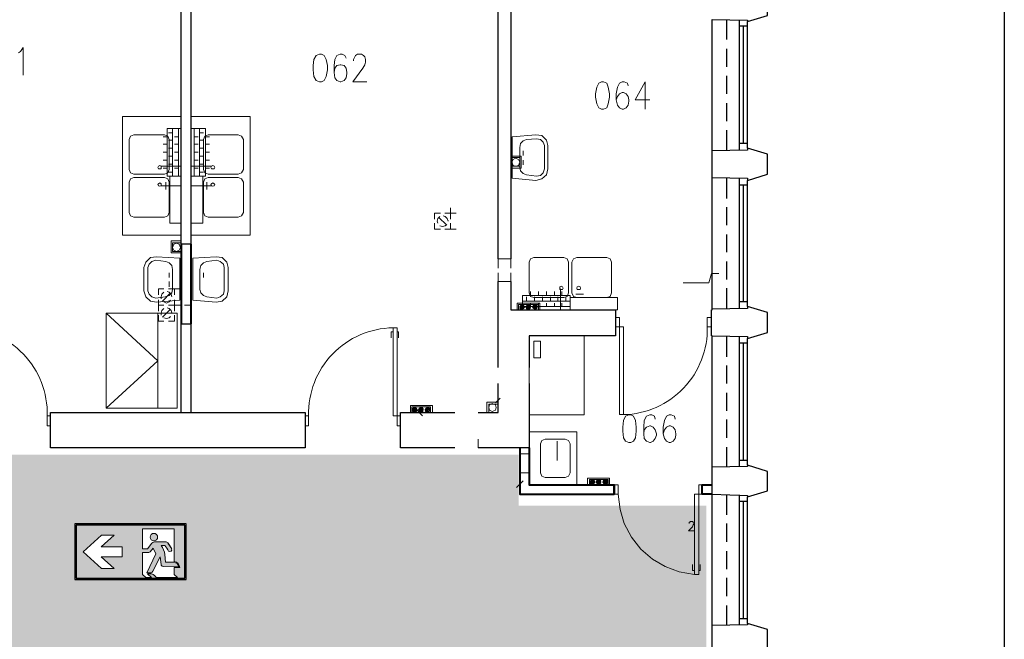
# Model space of a CAD drawing. Header units: millimetres. Extents: x 1 to 17496, y 1 to 30809.
# Tile 50 of 256: x 12688 to 13925, y 4832 to 5610. Entities that reach past the tile are written whole.
import ezdxf
from ezdxf.enums import TextEntityAlignment as Align

# ---------------------------------------------------------------- set-up
doc = ezdxf.new("R2010")
doc.units = ezdxf.units.MM
doc.linetypes.add('CENTER', pattern=[2, 1.25, -0.25, 0.25, -0.25])
for name, color, linetype, lineweight in [('2DA_SYM', 252, 'Continuous', 25), ('CPCOLOR_255', 255, 'Continuous', 0), ('N_SSP_ewakuacja', 4, 'CENTER', 40)]:
    doc.layers.add(name, color=color, linetype=linetype, lineweight=lineweight)
for name, color, linetype in [('CP_WIPEOUT', 255, 'Continuous'), ('CPCOLOR_green', 114, 'Continuous'), ('PDF _Geometria', 7, 'Continuous')]:
    doc.layers.add(name, color=color, linetype=linetype)
doc.styles.add('CP_ATTR', font='ARIAL.TTF')

# ---------------------------------------------------------------- blocks, each defined once
blk = doc.blocks.new('ISO_7010_E0B5')
blk.add_wipeout([(-1, 0), (1, 0), (1, 1), (-1, 1)]).dxf.layer = 'CP_WIPEOUT'
at = {"layer": 'CPCOLOR_green'}
h = blk.add_hatch(color=256, dxfattribs=at)
h.paths.add_polyline_path([(0.975, 0.975), (-0.975, 0.975), (-0.975, 0.025), (0.975, 0.025)])
h.paths.add_polyline_path([(-0.151, 0.411), (-0.524, 0.411), (-0.292, 0.2), (-0.52, 0.2), (-0.85, 0.5), (-0.52, 0.8), (-0.292, 0.8), (-0.524, 0.589), (-0.151, 0.589)], flags=16)
h.paths.add_polyline_path([(0.215, 0.488), (0.33, 0.488, 0.26429), (0.353, 0.501), (0.405, 0.567), (0.457, 0.46), (0.292, 0.121), (0.367, 0.121, 0.234795), (0.401, 0.149), (0.535, 0.409), (0.55, 0.27, 0.398067), (0.585, 0.235), (0.868, 0.232, 0.330088), (0.778, 0.312), (0.63, 0.312), (0.619, 0.449, 0.104561), (0.55, 0.612), (0.619, 0.612, -0.028533), (0.685, 0.511, 0.779844), (0.74, 0.552), (0.674, 0.657, 0.237785), (0.626, 0.678), (0.426, 0.678, 0.136468), (0.384, 0.654), (0.305, 0.553), (0.215, 0.553), (0.215, 0.909), (0.785, 0.909), (0.785, 0.326, -0.385257), (0.884, 0.215), (0.785, 0.215), (0.785, 0.094), (0.844, 0.035), (0.467, 0.035, 0.099951), (0.384, 0.104), (0.305, 0.104), (0.377, 0.035), (0.274, 0.035), (0.215, 0.094)], flags=16)
h.paths.add_polyline_path([(0.352, 0.762, -1), (0.489, 0.762, -1)], flags=0)
at = {"layer": 'CPCOLOR_255'}
for p, q in [((0.215, 0.909), (0.785, 0.909)), ((0.215, 0.553), (0.215, 0.909)), ((0.785, 0.909), (0.785, 0.326)), ((-0.52, 0.8), (-0.85, 0.5)), ((-0.292, 0.8), (-0.524, 0.589)), ((-0.292, 0.8), (-0.52, 0.8)), ((-0.151, 0.589), (-0.524, 0.589)), ((-0.151, 0.411), (-0.151, 0.589)), ((0.215, 0.553), (0.305, 0.553)), ((0.305, 0.553), (0.384, 0.654)), ((0.405, 0.567), (0.353, 0.501)), ((0.405, 0.567), (0.457, 0.46)), ((0.426, 0.678), (0.626, 0.678)), ((0.55, 0.612), (0.619, 0.612)), ((0.74, 0.552), (0.674, 0.657)), ((0.74, 0.552), (0.678, 0.653)), ((-0.52, 0.2), (-0.85, 0.5)), ((-0.524, 0.411), (-0.151, 0.411)), ((-0.292, 0.2), (-0.524, 0.411)), ((0.215, 0.094), (0.215, 0.488)), ((0.215, 0.488), (0.329, 0.488)), ((0.457, 0.46), (0.292, 0.121)), ((0.535, 0.409), (0.401, 0.149)), ((0.535, 0.409), (0.55, 0.27)), ((0.63, 0.312), (0.619, 0.449)), ((-0.292, 0.2), (-0.52, 0.2)), ((0.585, 0.235), (0.868, 0.232)), ((0.778, 0.312), (0.63, 0.312)), ((0.785, 0.215), (0.785, 0.094)), ((0.884, 0.215), (0.785, 0.215)), ((0.215, 0.094), (0.274, 0.035)), ((0.274, 0.035), (0.377, 0.035)), ((0.292, 0.121), (0.367, 0.121)), ((0.377, 0.035), (0.305, 0.104)), ((0.305, 0.104), (0.384, 0.104)), ((0.467, 0.035), (0.844, 0.035)), ((0.785, 0.094), (0.844, 0.035))]:
    blk.add_line(p, q, dxfattribs=at)
blk.add_circle((0.42, 0.762), 0.0683, dxfattribs=at)
for centre, radius, start, end in [((0.449, 0.592), 0.0892, 104.9277, 136.0118), ((0.198, 0.367), 0.429, 10.9645, 34.8414), ((-0.23, -0.013), 1.055, 29.8123, 36.3497), ((0.63, 0.62), 0.0583, 40.0868, 93.5896), ((0.707, 0.539), 0.0356, 230.5484, 22.3431), ((0.329, 0.515), 0.0273, 269.0715, 330.1454), ((0.586, 0.271), 0.0357, 180.8278, 267.6512), ((0.769, 0.211), 0.101, 11.9581, 85.0279), ((0.773, 0.216), 0.111, 359.6634, 83.9416), ((0.357, 0.17), 0.0493, 281.9564, 334.8101), ((0.254, -0.136), 0.273, 38.7677, 61.5989)]:
    blk.add_arc(centre, radius, start, end, dxfattribs=at)
at = {"layer": 'CPCOLOR_green'}
blk.add_lwpolyline([(-0.975, 0.025), (0.975, 0.025), (0.975, 0.975), (-0.975, 0.975)], close=True, dxfattribs=at)
at = {"layer": 'Defpoints'}
blk.add_lwpolyline([(-1, 0), (1, 0), (1, 1), (-1, 1)], close=True, dxfattribs=at)
at = {"linetype": 'ByBlock', "style": 'CP_ATTR', "flags": 9}
for tag in ['NAME', 'NUMBER', 'OTHER']:
    blk.add_attdef(tag, text='', height=0.00005, dxfattribs=at).set_placement((-0.032, 0.018), align=Align.MIDDLE_LEFT)

msp = doc.modelspace()

# ---------------------------------------------------------------- hatches: boundary and pattern name
at = {"layer": 'N_SSP_ewakuacja', "transparency": 33554457}
h = msp.add_hatch(color=51, dxfattribs=at)
h.dxf.hatch_style = 1
h.paths.add_polyline_path([(6454.1, 5066.9), (6454, 5052.9), (6454, 4775.5), (9408.5, 4775.5), (9408.5, 4042), (9204.5, 4042), (9204.5, 3752.5), (9627.2, 3752.5), (9627.2, 4062), (9667.2, 4062), (9667.2, 4771.5), (13332.2, 4771.5), (13332.2, 4647.4), (13550.9, 4647.4), (13550.9, 4999.5), (13314.8, 4999.5), (13314.8, 5063.5), (12355.9, 5063.5), (12355.9, 5004.9), (12082.5, 5004.9), (12082.5, 5059.5), (10704.8, 5059.5), (10704.8, 5774.4), (10878.2, 5774.4), (10878.2, 6054.5), (10775.3, 6054.5), (10775.3, 6054.6), (10522.9, 6054.6), (10522.9, 5775.2), (10324.1, 5775.2), (10324.1, 5353.6), (10533.4, 5353.6), (10533.4, 5066.2), (9552.3, 5066.2), (9552.3, 5846.7), (9606.9, 5846.7), (9606.9, 6307.7), (9361.1, 6307.7), (9361.1, 5066.9)])

# ---------------------------------------------------------------- linework, layer by layer
at = {"layer": 'PDF _Geometria'}
msp.add_lwpolyline([(1774.1, 7203), (13925.2, 7203), (13925.2, 3200.2), (1774.1, 3200.2)], close=True, dxfattribs=at)
at = {"layer": 'PDF _Geometria', "lineweight": 25}
for points in [[(13557.9, 5411.4), (13557.9, 5445.1), (13557.9, 5610.2), (13602.5, 5609.3), (13602.5, 5607.7), (13627.8, 5615.2), (13627.8, 5627), (13627.8, 5854.4), (13497.3, 5854.4), (13484.6, 5854.4), (13477.1, 5828.3), (13478.7, 5828.3), (13479.6, 5783.7)], [(12917, 5783.7), (12902.7, 5783.7), (12902.7, 5328), (12890.9, 5328), (12890.9, 5783.7), (12883.3, 5783.7)], [(13289.2, 5309.5), (13289.2, 5631), (13305.2, 5631), (13305.2, 5309.5)], [(13576.4, 5584.9), (13576.4, 5610.2)], [(13592.4, 5445.9), (13592.4, 5609.3)], [(13602.5, 5448.5), (13602.5, 5607.7)], [(13602.5, 5601.8), (13592.4, 5601.8)], [(13597.5, 5454.4), (13597.5, 5601.8)], [(13576.4, 5550.4), (13576.4, 5573.1)], [(13576.4, 5516.7), (13576.4, 5539.4)], [(13576.4, 5482.2), (13576.4, 5504.9)], [(13576.4, 5445.9), (13576.4, 5471.2)], [(13557.9, 5212.6), (13557.3, 5212.6), (13557.3, 5245.5), (13557.9, 5245.5), (13557.9, 5246.3), (13557.9, 5411.4), (13602.5, 5410.6), (13602.5, 5408), (13627.8, 5415.6), (13627.8, 5428.3), (13627.8, 5440.9), (13602.5, 5448.5), (13602.5, 5445.9), (13557.9, 5445.1)], [(13602.5, 5454.4), (13592.4, 5454.4)], [(13576.4, 5385.3), (13576.4, 5411.4)], [(13592.4, 5247.2), (13592.4, 5410.6)], [(13602.5, 5249.7), (13602.5, 5408)], [(13602.5, 5402.1), (13592.4, 5402.1)], [(13597.5, 5255.6), (13597.5, 5402.1)], [(13576.4, 5351.6), (13576.4, 5374.4)], [(13576.4, 5317.9), (13576.4, 5339.8)], [(13576.4, 5283.4), (13576.4, 5306.1)], [(13289.2, 5173.1), (13289.2, 5280.9)], [(13305.2, 5280.9), (13305.2, 5245.5), (13436.6, 5245.5), (13436.6, 5212.6), (13328, 5212.6), (13328, 5173.1)], [(13576.4, 5246.3), (13576.4, 5272.4)], [(13557.9, 5013.9), (13557.9, 5047.6), (13557.9, 5212.6), (13602.5, 5211.8), (13602.5, 5209.3), (13627.8, 5216.9), (13627.8, 5229.5), (13627.8, 5242.1), (13602.5, 5249.7), (13602.5, 5247.2), (13557.9, 5246.3)], [(13602.5, 5255.6), (13592.4, 5255.6)], [(12883.3, 5116.6), (12890.9, 5116.6), (12890.9, 5227.8), (12902.7, 5227.8), (12902.7, 5116.6), (12913.6, 5116.6)], [(13576.4, 5186.5), (13576.4, 5211.8)], [(13592.4, 5048.4), (13592.4, 5211.8)], [(13602.5, 5203.4), (13592.4, 5203.4)], [(13597.5, 5056), (13597.5, 5203.4)], [(13602.5, 5050.1), (13602.5, 5209.3)], [(13576.4, 5152.9), (13576.4, 5175.6)], [(13264, 5116.6), (13289.2, 5116.6), (13289.2, 5152.9)], [(13328, 5152.9), (13328, 5072), (13264, 5072)], [(13576.4, 5118.3), (13576.4, 5141.1)], [(12974.4, 5072), (12726.6, 5072), (12726.6, 5116.6), (12948.7, 5116.6)], [(12942.2, 5116.6), (13046.7, 5116.6), (13046.7, 5072), (12942.2, 5072)], [(13234.5, 5072), (13166.3, 5072), (13166.3, 5116.6), (13234.5, 5116.6)], [(13576.4, 5084.6), (13576.4, 5107.4)], [(12913.6, 5072), (12883.3, 5072)], [(13576.4, 5047.6), (13576.4, 5072.8)], [(13557.9, 4814.3), (13557.9, 4848.8), (13557.9, 5013.9), (13602.5, 5012.2), (13602.5, 5010.5), (13627.8, 5018.1), (13627.8, 5030.7), (13627.8, 5042.5), (13602.5, 5050.1), (13602.5, 5048.4), (13557.9, 5047.6)], [(13602.5, 5056), (13592.4, 5056)], [(13576.4, 4987.8), (13576.4, 5013)], [(13592.4, 4849.7), (13592.4, 5013)], [(13602.5, 5004.6), (13592.4, 5004.6)], [(13597.5, 4857.2), (13597.5, 5004.6)], [(13602.5, 4851.3), (13602.5, 5010.5)], [(13576.4, 4954.1), (13576.4, 4976.8)], [(13576.4, 4919.6), (13576.4, 4942.3)], [(13576.4, 4885.9), (13576.4, 4908.6)], [(13576.4, 4848.8), (13576.4, 4874.1)], [(13557.9, 4615.5), (13557.9, 4609.6), (13526.7, 4609.6), (13526.7, 4649.2), (13557.9, 4649.2), (13557.9, 4814.3), (13602.5, 4813.4), (13602.5, 4811.8), (13627.8, 4819.3), (13627.8, 4832), (13627.8, 4843.8), (13602.5, 4851.3), (13602.5, 4849.7), (13557.9, 4848.8)], [(13602.5, 4857.2), (13592.4, 4857.2)]]:
    msp.add_lwpolyline(points, dxfattribs=at)
at = {"layer": 'PDF _Geometria', "lineweight": 18}
for points in [[(12686.2, 5568.1), (12688.7, 5569.8), (12692.1, 5574.8), (12692.1, 5540.3)], [(13098.1, 5561.3), (13096.4, 5564.7), (13093, 5566.4), (13090.5, 5566.4), (13086.3, 5564.7), (13083.7, 5559.6), (13082.9, 5552.1), (13082.9, 5543.6), (13083.7, 5536.9), (13086.3, 5533.5), (13090.5, 5531.9), (13091.3, 5531.9), (13095.5, 5533.5), (13098.1, 5536.9), (13098.9, 5542), (13098.9, 5543.6), (13098.1, 5548.7), (13095.5, 5552.1), (13091.3, 5552.9), (13090.5, 5552.9), (13086.3, 5552.1), (13083.7, 5548.7), (13082.9, 5543.6)], [(13107.3, 5558), (13107.3, 5559.6), (13109, 5563), (13109.8, 5564.7), (13112.4, 5566.4), (13117.4, 5566.4), (13120, 5564.7), (13121.6, 5563), (13122.5, 5559.6), (13122.5, 5556.3), (13121.6, 5552.9), (13119.1, 5548.7), (13106.5, 5531.9), (13124.2, 5531.9)], [(13452.6, 5526.8), (13451.8, 5530.2), (13447.6, 5531.9), (13445.1, 5531.9), (13441.7, 5530.2), (13439.2, 5525.1), (13437.5, 5516.7), (13437.5, 5509.1), (13439.2, 5502.4), (13441.7, 5499), (13445.1, 5497.3), (13446.7, 5497.3), (13450.1, 5499), (13452.6, 5502.4), (13453.5, 5507.4), (13453.5, 5509.1), (13452.6, 5513.3), (13450.1, 5516.7), (13446.7, 5518.4), (13445.1, 5518.4), (13441.7, 5516.7), (13439.2, 5513.3), (13437.5, 5509.1)], [(13473.7, 5497.3), (13473.7, 5531.9), (13461.1, 5509.1), (13479.6, 5509.1)], [(12879.9, 5413.1), (12879.9, 5472.9)], [(12887.5, 5413.1), (12887.5, 5472.9)], [(12906.9, 5413.1), (12906.9, 5472.9)], [(12913.6, 5413.1), (12913.6, 5472.9)], [(12873.2, 5462.8), (12868.1, 5462.8)], [(12879.9, 5467.8), (12874.9, 5467.8)], [(12879.9, 5458.6), (12874.9, 5458.6)], [(12887.5, 5462.8), (12882.4, 5462.8)], [(12906.9, 5462.8), (12911.9, 5462.8)], [(12913.6, 5467.8), (12918.7, 5467.8)], [(12913.6, 5458.6), (12918.7, 5458.6)], [(12921.2, 5462.8), (12926.2, 5462.8)], [(12873.2, 5453.5), (12868.1, 5453.5)], [(12879.9, 5448.5), (12874.9, 5448.5)], [(12887.5, 5453.5), (12882.4, 5453.5)], [(12906.9, 5453.5), (12911.9, 5453.5)], [(12913.6, 5448.5), (12918.7, 5448.5)], [(12921.2, 5453.5), (12926.2, 5453.5)], [(13320.4, 5445.1), (13320.4, 5439.2)], [(12873.2, 5443.4), (12868.1, 5443.4)], [(12873.2, 5433.3), (12868.1, 5433.3)], [(12879.9, 5438.4), (12874.9, 5438.4)], [(12887.5, 5443.4), (12882.4, 5443.4)], [(12887.5, 5433.3), (12882.4, 5433.3)], [(12906.9, 5443.4), (12911.9, 5443.4)], [(12906.9, 5433.3), (12911.9, 5433.3)], [(12913.6, 5438.4), (12918.7, 5438.4)], [(12921.2, 5443.4), (12926.2, 5443.4)], [(12921.2, 5433.3), (12926.2, 5433.3)], [(13305.2, 5438.4), (13317.9, 5438.4), (13317.9, 5423.2), (13305.2, 5423.2)], [(13305.2, 5436.7), (13316.2, 5436.7), (13316.2, 5425.7), (13305.2, 5425.7)], [(13320.4, 5427.4), (13320.4, 5433.3)], [(12890.9, 5425.7), (12865.6, 5425.7)], [(12873.2, 5423.2), (12868.1, 5423.2)], [(12879.9, 5428.3), (12874.9, 5428.3)], [(12887.5, 5423.2), (12882.4, 5423.2)], [(12902.7, 5425.7), (12928.8, 5425.7)], [(12906.9, 5423.2), (12911.9, 5423.2)], [(12913.6, 5428.3), (12918.7, 5428.3)], [(12921.2, 5423.2), (12926.2, 5423.2)], [(12879.9, 5418.2), (12874.9, 5418.2)], [(12913.6, 5418.2), (12918.7, 5418.2)], [(12890.9, 5401.3), (12865.6, 5401.3)], [(12871.5, 5396.3), (12871.5, 5405.5)], [(12902.7, 5401.3), (12928.8, 5401.3)], [(12922.9, 5396.3), (12922.9, 5405.5)], [(13229.4, 5373.5), (13229.4, 5366.8), (13236.2, 5366.8), (13229.4, 5366.8), (13229.4, 5359.2), (13229.4, 5366.8), (13221.9, 5366.8)], [(13216.8, 5366.8), (13209.2, 5366.8), (13209.2, 5359.2)], [(13216, 5362.6), (13213.4, 5360), (13212.6, 5356.7), (13213.4, 5354.1)], [(13214.3, 5361.7), (13224.4, 5351.6)], [(13226.1, 5357.5), (13226.1, 5356.7), (13225.2, 5360), (13222.7, 5362.6), (13220.2, 5363.4)], [(13209.2, 5354.1), (13209.2, 5346.6), (13216.8, 5346.6)], [(13216, 5350.8), (13219.3, 5349.9), (13222.7, 5350.8), (13224.4, 5352.5)], [(13221.9, 5346.6), (13229.4, 5346.6), (13229.4, 5354.1), (13229.4, 5346.6), (13236.2, 5346.6)], [(12890.9, 5332.2), (12878.2, 5332.2), (12878.2, 5317.1), (12890.9, 5317.1)], [(12890.9, 5329.7), (12879.9, 5329.7), (12879.9, 5318.8), (12890.9, 5318.8)], [(13305.2, 5297.7), (13305.2, 5309.5), (13289.2, 5309.5), (13289.2, 5297.7)], [(12875.7, 5291.8), (12875.7, 5285.9)], [(12918.7, 5291.8), (12918.7, 5285.9)], [(13289.2, 5291.8), (13289.2, 5280.9), (13305.2, 5280.9), (13305.2, 5291.8)], [(13521.7, 5279.2), (13530.1, 5279.2), (13545.3, 5279.2), (13553.7, 5279.2), (13557.1, 5291), (13566.3, 5291)], [(12869, 5271.6), (12862.2, 5271.6), (12862.2, 5264)], [(12882.4, 5264), (12882.4, 5271.6), (12874.9, 5271.6)], [(12875.7, 5274.1), (12875.7, 5280.9)], [(12882.4, 5271.6), (12890, 5271.6)], [(13367.6, 5245.5), (13367.6, 5271.6)], [(12869, 5267.4), (12866.4, 5264.9), (12865.6, 5261.5), (12865.6, 5259)], [(12867.3, 5256.4), (12877.4, 5266.6)], [(12879.1, 5262.3), (12879.1, 5261.5), (12878.2, 5264.9), (12875.7, 5267.4), (12873.2, 5268.2)], [(13324.6, 5256.4), (13324.6, 5261.5)], [(13329.7, 5263.2), (13329.7, 5268.2)], [(13334.7, 5256.4), (13334.7, 5261.5)], [(13339.8, 5263.2), (13339.8, 5268.2)], [(13344.8, 5256.4), (13344.8, 5261.5)], [(13349.9, 5263.2), (13349.9, 5268.2)], [(13354.9, 5256.4), (13354.9, 5261.5)], [(13360, 5263.2), (13360, 5268.2)], [(13364.2, 5256.4), (13364.2, 5261.5)], [(13369.3, 5263.2), (13369.3, 5268.2)], [(13374.3, 5256.4), (13374.3, 5261.5)], [(13396.2, 5264.9), (13386.9, 5264.9)], [(12862.2, 5258.1), (12862.2, 5251.4), (12869, 5251.4), (12862.2, 5251.4), (12862.2, 5243.8)], [(12869, 5247.2), (12866.4, 5244.7), (12865.6, 5241.3), (12865.6, 5238.8)], [(12869, 5255.6), (12872.3, 5253.9), (12875.7, 5255.6), (12877.4, 5257.3)], [(12879.1, 5242.1), (12879.1, 5241.3), (12878.2, 5244.7), (12875.7, 5247.2), (12873.2, 5248)], [(12882.4, 5243.8), (12882.4, 5251.4), (12874.9, 5251.4), (12882.4, 5251.4), (12882.4, 5258.1)], [(12882.4, 5251.4), (12890, 5251.4)], [(12895.1, 5251.4), (12902.7, 5251.4)], [(13312.8, 5245.5), (13312.8, 5253.9), (13341.5, 5253.9), (13341.5, 5245.5)], [(13314.5, 5245.5), (13314.5, 5252.2), (13339.8, 5252.2), (13339.8, 5245.5)], [(13316.2, 5248.9), (13319.6, 5246.3), (13316.2, 5249.7), (13319.6, 5246.3), (13316.2, 5249.7), (13319.6, 5246.3), (13316.2, 5249.7), (13320.4, 5246.3), (13316.2, 5250.5), (13320.4, 5246.3), (13316.2, 5250.5), (13320.4, 5246.3), (13316.2, 5250.5)], [(13317.9, 5246.3), (13316.2, 5248), (13317.9, 5246.3), (13316.2, 5248)], [(13317, 5246.3), (13316.2, 5247.2)], [(13320.4, 5246.3), (13317, 5250.5), (13320.4, 5246.3)], [(13321.2, 5248), (13317.9, 5251.4), (13321.2, 5248), (13317.9, 5251.4), (13322.1, 5248), (13317.9, 5251.4)], [(13322.1, 5248.9), (13318.7, 5252.2), (13322.1, 5248.9), (13319.6, 5251.4), (13322.1, 5249.7), (13319.6, 5251.4), (13321.2, 5249.7)], [(13322.1, 5248), (13318.7, 5251.4), (13322.1, 5248.9), (13318.7, 5251.4)], [(13379.4, 5256.4), (13319.6, 5256.4)], [(13379.4, 5249.7), (13319.6, 5249.7)], [(13321.2, 5250.5), (13320.4, 5251.4), (13321.2, 5250.5)], [(13327.1, 5246.3), (13324.6, 5248.9), (13327.1, 5246.3), (13323.8, 5248.9), (13327.1, 5246.3), (13323.8, 5248.9)], [(13328.8, 5247.2), (13324.6, 5250.5), (13328.8, 5247.2), (13325.5, 5251.4), (13329.7, 5247.2), (13325.5, 5251.4), (13329.7, 5247.2), (13325.5, 5251.4), (13329.7, 5247.2), (13325.5, 5251.4), (13329.7, 5248), (13326.3, 5251.4), (13329.7, 5248), (13326.3, 5251.4), (13329.7, 5248), (13326.3, 5251.4), (13329.7, 5248.9), (13327.1, 5251.4)], [(13328, 5246.3), (13324.6, 5249.7), (13328, 5246.3), (13324.6, 5249.7), (13328, 5246.3), (13324.6, 5249.7), (13328, 5246.3), (13324.6, 5250.5), (13328.8, 5246.3), (13324.6, 5250.5), (13328.8, 5246.3), (13324.6, 5250.5), (13328.8, 5246.3)], [(13326.3, 5246.3), (13324.6, 5248), (13326.3, 5246.3), (13324.6, 5248)], [(13325.5, 5246.3), (13324.6, 5247.2), (13325.5, 5246.3)], [(13329.7, 5248.9), (13327.1, 5252.2), (13329.7, 5248.9), (13327.1, 5251.4), (13329.7, 5249.7), (13328, 5251.4), (13329.7, 5249.7), (13328, 5251.4)], [(13329.7, 5250.5), (13328.8, 5251.4)], [(13329.7, 5249.7), (13329.7, 5253.9)], [(13332.2, 5249.7), (13336.4, 5246.3), (13333, 5249.7), (13336.4, 5246.3), (13333, 5249.7)], [(13337.2, 5246.3), (13333, 5250.5), (13337.2, 5246.3), (13333, 5250.5), (13337.2, 5246.3), (13333, 5250.5), (13337.2, 5247.2), (13333, 5251.4), (13337.2, 5247.2), (13333.9, 5251.4), (13338.1, 5247.2), (13333.9, 5251.4), (13338.1, 5247.2), (13333.9, 5251.4), (13338.1, 5247.2)], [(13336.4, 5246.3), (13333, 5250.5), (13336.4, 5246.3)], [(13333.9, 5251.4), (13338.1, 5248), (13334.7, 5251.4), (13338.1, 5248), (13334.7, 5251.4), (13338.1, 5248), (13334.7, 5251.4), (13338.1, 5248.9), (13335.6, 5251.4)], [(13338.1, 5248.9), (13335.6, 5252.2), (13338.1, 5248.9), (13335.6, 5251.4), (13338.1, 5249.7), (13336.4, 5251.4), (13338.1, 5249.7)], [(13336.4, 5251.4), (13338.1, 5250.5), (13337.2, 5251.4)], [(13339.8, 5249.7), (13339.8, 5253.9)], [(13349.9, 5249.7), (13349.9, 5253.9)], [(13360, 5249.7), (13360, 5253.9)], [(13369.3, 5249.7), (13369.3, 5253.9)], [(12796.5, 5241.3), (12861.4, 5181.5), (12796.5, 5121.7), (12885.8, 5121.7), (12885.8, 5241.3), (12796.5, 5241.3), (12796.5, 5121.7)], [(12861.4, 5241.3), (12861.4, 5121.7)], [(12862.2, 5238.8), (12862.2, 5231.2), (12869, 5231.2)], [(12867.3, 5236.2), (12877.4, 5246.3)], [(12869, 5235.4), (12872.3, 5234.5), (12875.7, 5235.4), (12877.4, 5237.1)], [(12874.9, 5231.2), (12882.4, 5231.2), (12882.4, 5238.8)], [(13316.2, 5245.5), (13328, 5245.5)], [(13340.6, 5245.5), (13358.3, 5245.5)], [(13157, 5217.7), (13154.5, 5217.7), (13154.5, 5210.1)], [(13162.1, 5217.7), (13163.7, 5217.7), (13163.7, 5210.1)], [(13365.9, 5212.6), (13354.1, 5212.6)], [(13382.7, 5212.6), (13370.9, 5212.6)], [(13289.2, 5125.1), (13289.2, 5136.8)], [(13206.7, 5116.6), (13206.7, 5125.1), (13178.9, 5125.1), (13178.9, 5116.6)], [(13204.2, 5116.6), (13204.2, 5123.4), (13180.6, 5123.4), (13180.6, 5116.6), (13198.3, 5116.6)], [(13274.9, 5116.6), (13274.9, 5129.3), (13289.2, 5129.3)], [(13277.4, 5116.6), (13277.4, 5126.7), (13289.2, 5126.7)], [(13285.9, 5128.4), (13291.8, 5134.3)], [(13185.6, 5116.6), (13181.4, 5120.8), (13184.8, 5116.6), (13181.4, 5120.8), (13184.8, 5116.6), (13181.4, 5120), (13184.8, 5116.6), (13181.4, 5120)], [(13185.6, 5117.5), (13181.4, 5120.8), (13185.6, 5117.5), (13181.4, 5120.8)], [(13183.1, 5116.6), (13181.4, 5119.2), (13184, 5116.6), (13181.4, 5119.2), (13184, 5116.6), (13181.4, 5120), (13184, 5116.6)], [(13182.3, 5117.5), (13181.4, 5118.3), (13183.1, 5116.6), (13181.4, 5118.3)], [(13186.5, 5117.5), (13182.3, 5121.7), (13186.5, 5117.5), (13182.3, 5121.7), (13186.5, 5118.3), (13182.3, 5121.7), (13186.5, 5118.3), (13182.3, 5122.5)], [(13186.5, 5119.2), (13183.1, 5122.5), (13187.3, 5119.2), (13184, 5122.5), (13187.3, 5119.2), (13184, 5122.5), (13187.3, 5120), (13184, 5122.5)], [(13187.3, 5120), (13184.8, 5122.5), (13187.3, 5120)], [(13186.5, 5120), (13184.8, 5122.5), (13186.5, 5120.8), (13185.6, 5122.5)], [(13186.5, 5121.7), (13185.6, 5121.7)], [(13185.6, 5120.8), (13194.1, 5112.4)], [(13189, 5120), (13193.2, 5116.6), (13189.9, 5120.8), (13193.2, 5116.6), (13189.9, 5120.8), (13193.2, 5116.6)], [(13189, 5119.2), (13192.4, 5116.6), (13189, 5120), (13192.4, 5116.6), (13189, 5120), (13192.4, 5116.6)], [(13191.5, 5116.6), (13189, 5119.2), (13191.5, 5116.6)], [(13194.1, 5117.5), (13189.9, 5121.7), (13194.1, 5117.5), (13189.9, 5121.7), (13194.1, 5117.5), (13189.9, 5121.7), (13194.1, 5117.5), (13190.7, 5121.7), (13194.9, 5117.5)], [(13193.2, 5117.5), (13189.9, 5120.8), (13194.1, 5117.5), (13189.9, 5120.8)], [(13189.9, 5117.5), (13190.7, 5117.5), (13189.9, 5118.3), (13191.5, 5116.6), (13189.9, 5119.2)], [(13194.9, 5118.3), (13190.7, 5121.7), (13194.9, 5118.3), (13190.7, 5122.5), (13194.9, 5118.3), (13190.7, 5122.5), (13194.9, 5118.3), (13191.5, 5122.5), (13194.9, 5119.2), (13191.5, 5122.5), (13194.9, 5119.2), (13191.5, 5122.5), (13194.9, 5119.2), (13192.4, 5122.5), (13194.9, 5120), (13192.4, 5122.5), (13194.9, 5120), (13193.2, 5122.5), (13194.9, 5120.8), (13193.2, 5122.5)], [(13194.9, 5120.8), (13194.1, 5122.5)], [(13197.4, 5120), (13201.6, 5116.6), (13197.4, 5120.8), (13201.6, 5116.6), (13198.3, 5120.8), (13201.6, 5116.6)], [(13197.4, 5118.3), (13200, 5116.6), (13197.4, 5119.2), (13200, 5116.6), (13197.4, 5119.2), (13200.8, 5116.6), (13197.4, 5120), (13200.8, 5116.6), (13197.4, 5120), (13200.8, 5116.6)], [(13201.6, 5117.5), (13198.3, 5120.8), (13201.6, 5117.5)], [(13199.1, 5117.5), (13198.3, 5118.3), (13199.1, 5116.6)], [(13203.3, 5118.3), (13199.1, 5121.7), (13203.3, 5118.3), (13199.1, 5122.5), (13203.3, 5118.3), (13199.1, 5122.5), (13203.3, 5118.3), (13200, 5122.5), (13203.3, 5119.2), (13200, 5122.5), (13203.3, 5119.2), (13200, 5122.5), (13203.3, 5119.2)], [(13203.3, 5120), (13200.8, 5122.5), (13203.3, 5120), (13200.8, 5122.5), (13203.3, 5120), (13201.6, 5122.5), (13203.3, 5120.8), (13201.6, 5122.5)], [(13203.3, 5121.7), (13202.5, 5121.7)], [(13486.3, 5108.2), (13485.5, 5111.6), (13482.1, 5113.3), (13479.6, 5113.3), (13475.4, 5111.6), (13472.8, 5106.5), (13472, 5098.1), (13472, 5089.7), (13472.8, 5083.8), (13475.4, 5080.4), (13479.6, 5078.7), (13480.4, 5078.7), (13483.8, 5080.4), (13486.3, 5083.8), (13488, 5088), (13488, 5089.7), (13486.3, 5094.7), (13483.8, 5098.1), (13480.4, 5099.8), (13479.6, 5099.8), (13475.4, 5098.1), (13472.8, 5094.7), (13472, 5089.7)], [(13511.6, 5108.2), (13510.7, 5111.6), (13506.5, 5113.3), (13504, 5113.3), (13500.6, 5111.6), (13498.1, 5106.5), (13496.4, 5098.1), (13496.4, 5089.7), (13498.1, 5083.8), (13500.6, 5080.4), (13504, 5078.7), (13505.7, 5078.7), (13509.1, 5080.4), (13511.6, 5083.8), (13512.4, 5088), (13512.4, 5089.7), (13511.6, 5094.7), (13509.1, 5098.1), (13505.7, 5099.8), (13504, 5099.8), (13500.6, 5098.1), (13498.1, 5094.7), (13496.4, 5089.7)], [(13264, 5082.9), (13264, 5072), (13281.7, 5072)], [(13363.4, 5056), (13363.4, 5060.2), (13363.4, 5068.6), (13363.4, 5076.2), (13363.4, 5080.4)], [(13214.3, 5072), (13234.5, 5072)], [(13306.1, 5072), (13288.4, 5072)], [(13328, 5064.4), (13316.2, 5064.4)], [(13328, 5040.8), (13316.2, 5040.8)], [(13312, 5022.3), (13320.4, 5030.7)], [(13316.2, 5017.3), (13316.2, 5035.8)], [(13401.3, 5025.7), (13401.3, 5034.1), (13429, 5034.1), (13429, 5025.7)], [(13403.8, 5025.7), (13403.8, 5032.4), (13427.4, 5032.4), (13427.4, 5025.7)], [(13406.3, 5026.5), (13404.6, 5028.2), (13406.3, 5026.5), (13404.6, 5029), (13407.2, 5026.5), (13404.6, 5029), (13407.2, 5026.5), (13404.6, 5029.9), (13408, 5026.5), (13404.6, 5029.9), (13408, 5026.5), (13404.6, 5029.9), (13408, 5026.5), (13404.6, 5030.7), (13408.8, 5026.5), (13404.6, 5030.7), (13408.8, 5026.5), (13404.6, 5030.7), (13408.8, 5027.4), (13404.6, 5030.7)], [(13405.5, 5027.4), (13404.6, 5027.4)], [(13405.5, 5031.6), (13409.7, 5028.2), (13406.3, 5031.6), (13409.7, 5028.2), (13406.3, 5032.4), (13409.7, 5028.2), (13406.3, 5032.4), (13410.5, 5028.2)], [(13408.8, 5027.4), (13405.5, 5031.6), (13408.8, 5027.4)], [(13406.3, 5032.4), (13410.5, 5029), (13407.2, 5032.4), (13410.5, 5029), (13407.2, 5032.4), (13410.5, 5029)], [(13407.2, 5032.4), (13410.5, 5029.9), (13408, 5032.4), (13410.5, 5029.9), (13408, 5032.4), (13409.7, 5030.7), (13408.8, 5032.4)], [(13409.7, 5030.7), (13408.8, 5031.6)], [(13415.6, 5026.5), (13412.2, 5029.9), (13415.6, 5026.5)], [(13415.6, 5026.5), (13412.2, 5029), (13415.6, 5026.5), (13412.2, 5029)], [(13417.3, 5026.5), (13413, 5030.7), (13417.3, 5027.4), (13413, 5030.7), (13417.3, 5027.4), (13413, 5031.6), (13417.3, 5027.4), (13413, 5031.6)], [(13416.4, 5026.5), (13413, 5029.9), (13416.4, 5026.5), (13413, 5029.9)], [(13413.9, 5026.5), (13413, 5028.2), (13414.7, 5026.5), (13413, 5029), (13414.7, 5026.5)], [(13413.9, 5027.4), (13413, 5027.4)], [(13413.9, 5032.4), (13418.1, 5028.2), (13414.7, 5032.4), (13418.1, 5028.2), (13414.7, 5032.4), (13418.1, 5029), (13414.7, 5032.4), (13418.1, 5029), (13415.6, 5032.4), (13418.1, 5029), (13415.6, 5032.4), (13418.1, 5029.9), (13415.6, 5032.4)], [(13417.3, 5027.4), (13413.9, 5031.6), (13418.1, 5027.4), (13413.9, 5031.6), (13418.1, 5027.4)], [(13418.1, 5028.2), (13413.9, 5031.6), (13418.1, 5028.2), (13413.9, 5031.6)], [(13418.1, 5029.9), (13416.4, 5032.4), (13418.1, 5029.9)], [(13416.4, 5032.4), (13418.1, 5030.7), (13417.3, 5031.6)], [(13422.3, 5026.5), (13421.5, 5028.2), (13423.2, 5026.5), (13420.6, 5029), (13423.2, 5026.5), (13420.6, 5029), (13424, 5026.5), (13420.6, 5029.9), (13424, 5026.5), (13420.6, 5029.9), (13424, 5026.5)], [(13420.6, 5029.9), (13424.8, 5026.5), (13421.5, 5029.9)], [(13426.5, 5028.2), (13423.2, 5032.4), (13426.5, 5028.2), (13422.3, 5032.4), (13426.5, 5028.2), (13422.3, 5031.6), (13426.5, 5028.2), (13422.3, 5031.6), (13426.5, 5027.4), (13422.3, 5031.6), (13425.7, 5027.4), (13421.5, 5031.6), (13425.7, 5027.4), (13421.5, 5031.6), (13425.7, 5027.4), (13421.5, 5031.6)], [(13425.7, 5026.5), (13421.5, 5030.7), (13425.7, 5027.4), (13421.5, 5030.7)], [(13422.3, 5027.4), (13421.5, 5027.4)], [(13426.5, 5029), (13423.2, 5032.4), (13426.5, 5029), (13423.2, 5032.4)], [(13426.5, 5029), (13424, 5032.4), (13426.5, 5029)], [(13424.8, 5032.4), (13426.5, 5030.7), (13424.8, 5032.4), (13426.5, 5029.9), (13424, 5032.4), (13426.5, 5029.9), (13424, 5032.4)], [(13426.5, 5030.7), (13425.7, 5031.6)], [(13440, 5013.9), (13442.5, 4994.5), (13447.6, 4976.8), (13456.8, 4960), (13468.6, 4944.8), (13483, 4932.2), (13499, 4922.9), (13516.6, 4916.2), (13536, 4912.8)], [(13529.3, 4976.8), (13529.3, 4978.5), (13530.1, 4978.5), (13531, 4979.4), (13533.5, 4979.4), (13534.3, 4978.5), (13535.2, 4976.8), (13535.2, 4976), (13534.3, 4975.1), (13533.5, 4972.6), (13528.4, 4967.6), (13536, 4967.6)], [(13557.9, 4942.3), (13557.9, 4923.8)], [(13536, 4917.9), (13533.5, 4917.9), (13533.5, 4925.5)], [(13541.1, 4917.9), (13542.8, 4917.9), (13542.8, 4925.5)], [(13557.9, 4892.6), (13557.9, 4910.3)]]:
    msp.add_lwpolyline(points, dxfattribs=at)
for points in [[(13064.4, 5566.4), (13060.2, 5564.7), (13057.6, 5559.6), (13056.8, 5552.1), (13056.8, 5547), (13057.6, 5538.6), (13060.2, 5533.5), (13064.4, 5531.9), (13066.9, 5531.9), (13070.3, 5533.5), (13072.8, 5538.6), (13074.5, 5547), (13074.5, 5552.1), (13072.8, 5559.6), (13070.3, 5564.7), (13066.9, 5566.4)], [(13418.9, 5531.9), (13415.6, 5530.2), (13413, 5525.1), (13411.4, 5516.7), (13411.4, 5512.5), (13413, 5504.1), (13415.6, 5499), (13418.9, 5497.3), (13421.5, 5497.3), (13425.7, 5499), (13427.4, 5504.1), (13429, 5512.5), (13429, 5516.7), (13427.4, 5525.1), (13425.7, 5530.2), (13421.5, 5531.9)], [(12890.9, 5339), (12890.9, 5488.1), (12816.8, 5488.1), (12816.8, 5339)], [(12977.6, 5339), (12977.6, 5488.1), (12902.7, 5488.1), (12902.7, 5339)], [(12890.9, 5413.1), (12890.9, 5472.9), (12873.2, 5472.9), (12873.2, 5413.1)], [(12921.2, 5413.1), (12921.2, 5472.9), (12902.7, 5472.9), (12902.7, 5413.1)], [(12869.8, 5465.3), (12831.1, 5465.3), (12826.9, 5463.6), (12825.2, 5459.4), (12825.2, 5421.5), (12826.9, 5417.3), (12831.1, 5415.6), (12869.8, 5415.6), (12874, 5417.3), (12875.7, 5421.5), (12875.7, 5459.4), (12874, 5463.6)], [(12924.6, 5465.3), (12920.3, 5463.6), (12918.7, 5459.4), (12918.7, 5421.5), (12920.3, 5417.3), (12924.6, 5415.6), (12962.5, 5415.6), (12966.7, 5417.3), (12969.2, 5421.5), (12969.2, 5459.4), (12966.7, 5463.6), (12962.5, 5465.3)], [(13306.9, 5462.8), (13336.4, 5465.3), (13344, 5464.5), (13349.9, 5458.6), (13351.6, 5451.8), (13351.6, 5422.4), (13349.9, 5414.8), (13344, 5409.7), (13336.4, 5408), (13306.9, 5410.6)], [(13316.2, 5449.3), (13316.2, 5424), (13317, 5419.8), (13320.4, 5416.5), (13324.6, 5414.8), (13337.2, 5413.1), (13342.3, 5413.9), (13345.7, 5417.3), (13347.4, 5422.4), (13347.4, 5451.8), (13345.7, 5456.1), (13342.3, 5459.4), (13337.2, 5460.3), (13324.6, 5459.4), (13320.4, 5457.7), (13317, 5454.4)], [(13316.2, 5430.8), (13314.5, 5434.2), (13311.1, 5435.8), (13307.8, 5434.2), (13306.1, 5430.8), (13307.8, 5426.6), (13311.1, 5425.7), (13314.5, 5426.6)], [(12865.6, 5424), (12865.6, 5425.7), (12863.9, 5426.6), (12862.2, 5425.7), (12861.4, 5424), (12862.2, 5422.4), (12865.6, 5422.4)], [(12933, 5424), (12932.1, 5425.7), (12930.5, 5426.6), (12928.8, 5425.7), (12927.9, 5424), (12928.8, 5422.4), (12932.1, 5422.4)], [(12869.8, 5361.7), (12874, 5363.4), (12875.7, 5367.6), (12875.7, 5405.5), (12874, 5409.7), (12869.8, 5411.4), (12831.1, 5411.4), (12826.9, 5409.7), (12825.2, 5405.5), (12825.2, 5367.6), (12826.9, 5363.4), (12831.1, 5361.7)], [(12890.9, 5354.1), (12890.9, 5413.1), (12876.5, 5413.1), (12876.5, 5354.1)], [(12917.8, 5354.1), (12917.8, 5413.1), (12902.7, 5413.1), (12902.7, 5354.1)], [(12924.6, 5361.7), (12962.5, 5361.7), (12966.7, 5363.4), (12969.2, 5367.6), (12969.2, 5405.5), (12966.7, 5409.7), (12962.5, 5411.4), (12924.6, 5411.4), (12920.3, 5409.7), (12918.7, 5405.5), (12918.7, 5367.6), (12920.3, 5363.4)], [(12865.6, 5403), (12865.6, 5403.8), (12863.9, 5404.7), (12862.2, 5403.8), (12861.4, 5403), (12862.2, 5401.3), (12863.9, 5400.5), (12865.6, 5401.3)], [(12933, 5403), (12932.1, 5403.8), (12930.5, 5404.7), (12928.8, 5403.8), (12927.9, 5403), (12928.8, 5401.3), (12930.5, 5400.5), (12932.1, 5401.3)], [(12890, 5323.8), (12888.3, 5328), (12885, 5328.9), (12881.6, 5328), (12879.9, 5323.8), (12881.6, 5320.5), (12885, 5318.8), (12888.3, 5320.5)], [(12889.2, 5310.3), (12859.7, 5312), (12852.1, 5311.2), (12846.2, 5305.3), (12843.7, 5298.6), (12843.7, 5269.1), (12846.2, 5261.5), (12852.1, 5256.4), (12859.7, 5254.8), (12889.2, 5257.3)], [(12905.2, 5310.3), (12934.7, 5312), (12942.2, 5311.2), (12948.1, 5305.3), (12949.8, 5298.6), (12949.8, 5269.1), (12948.1, 5261.5), (12942.2, 5256.4), (12934.7, 5254.8), (12905.2, 5257.3)], [(13328, 5266.6), (13329.7, 5262.3), (13333.9, 5260.7), (13371.8, 5260.7), (13376, 5262.3), (13377.7, 5266.6), (13377.7, 5305.3), (13376, 5309.5), (13371.8, 5311.2), (13333.9, 5311.2), (13329.7, 5309.5), (13328, 5305.3)], [(13431.6, 5266.6), (13431.6, 5305.3), (13429.9, 5309.5), (13425.7, 5311.2), (13387.8, 5311.2), (13383.6, 5309.5), (13381.9, 5305.3), (13381.9, 5266.6), (13383.6, 5262.3), (13387.8, 5260.7), (13425.7, 5260.7), (13429.9, 5262.3)], [(12879.9, 5296), (12879.9, 5270.8), (12879.1, 5266.6), (12875.7, 5263.2), (12870.7, 5261.5), (12858.9, 5259.8), (12853.8, 5261.5), (12850.4, 5264.9), (12848.8, 5269.1), (12848.8, 5298.6), (12850.4, 5302.8), (12853.8, 5306.1), (12858.9, 5307.8), (12871.5, 5306.1), (12875.7, 5304.5), (12879.1, 5301.1)], [(12914.4, 5296), (12914.4, 5270.8), (12915.3, 5266.6), (12918.7, 5263.2), (12922.9, 5261.5), (12935.5, 5259.8), (12939.7, 5261.5), (12943.9, 5264.9), (12944.8, 5269.1), (12944.8, 5298.6), (12943.9, 5302.8), (12939.7, 5306.1), (12935.5, 5307.8), (12922.9, 5306.1), (12918.7, 5304.5), (12915.3, 5301.1)], [(13370.9, 5272.4), (13370.1, 5274.1), (13368.4, 5275), (13366.7, 5274.1), (13366.7, 5270.8), (13370.1, 5270.8)], [(13392.8, 5272.4), (13392, 5274.1), (13390.3, 5275), (13388.6, 5274.1), (13387.8, 5272.4), (13388.6, 5270.8), (13392, 5270.8)], [(13379.4, 5245.5), (13379.4, 5263.2), (13319.6, 5263.2), (13319.6, 5245.5)], [(13439.2, 5245.5), (13439.2, 5260.7), (13379.4, 5260.7), (13379.4, 5245.5)], [(13322.1, 5248.9), (13321.2, 5250.5), (13318.7, 5252.2), (13317, 5250.5), (13316.2, 5248.9), (13317, 5247.2), (13318.7, 5246.3), (13321.2, 5247.2)], [(13318.7, 5246.3), (13316.2, 5248.9), (13318.7, 5246.3), (13316.2, 5248.9)], [(13329.7, 5248.9), (13328.8, 5250.5), (13327.1, 5252.2), (13324.6, 5250.5), (13323.8, 5248.9), (13324.6, 5247.2), (13327.1, 5246.3), (13328.8, 5247.2)], [(13338.1, 5248.9), (13337.2, 5250.5), (13335.6, 5252.2), (13333, 5250.5), (13332.2, 5248.9), (13333, 5247.2), (13335.6, 5246.3), (13337.2, 5247.2)], [(13446.7, 5113.7), (13446.7, 5224), (13436.6, 5224), (13436.6, 5235.8), (13441.6, 5235.8), (13441.6, 5113.7)], [(13557, 5224), (13557, 5235.8), (13551.9, 5235.8), (13551.9, 5224)], [(13157, 5222.8), (13157, 5112.4), (13166.3, 5112.4), (13166.3, 5099.8), (13162.1, 5099.8), (13162.1, 5222.8)], [(13397, 5113.3), (13397, 5212.6), (13328, 5212.6), (13328, 5113.3)], [(13342.3, 5184.9), (13342.3, 5205.9), (13333.9, 5205.9), (13333.9, 5184.9)], [(13286.7, 5122.5), (13285.9, 5125.9), (13281.7, 5127.6), (13278.3, 5125.9), (13277.4, 5122.5), (13278.3, 5119.2), (13281.7, 5117.5), (13285.9, 5119.2)], [(12726.6, 5099.8), (12726.6, 5112.4), (12722.4, 5112.4), (12722.4, 5099.8)], [(13050.9, 5099.8), (13050.9, 5112.4), (13046.7, 5112.4), (13046.7, 5099.8)], [(13187.3, 5120), (13186.5, 5121.7), (13184, 5122.5), (13182.3, 5121.7), (13181.4, 5120), (13182.3, 5117.5), (13184, 5116.6), (13186.5, 5117.5)], [(13185.6, 5117.5), (13181.4, 5121.7), (13185.6, 5117.5), (13182.3, 5121.7)], [(13186.5, 5118.3), (13183.1, 5122.5), (13186.5, 5118.3), (13183.1, 5122.5)], [(13194.9, 5120), (13194.1, 5121.7), (13192.4, 5122.5), (13189.9, 5121.7), (13189, 5120), (13189.9, 5117.5), (13192.4, 5116.6), (13194.1, 5117.5)], [(13203.3, 5120), (13202.5, 5121.7), (13200.8, 5122.5), (13198.3, 5121.7), (13197.4, 5120), (13198.3, 5117.5), (13200.8, 5116.6), (13202.5, 5117.5)], [(13453.5, 5113.3), (13449.3, 5111.6), (13446.7, 5106.5), (13445.9, 5098.1), (13445.9, 5093.1), (13446.7, 5084.6), (13449.3, 5080.4), (13453.5, 5078.7), (13456, 5078.7), (13459.4, 5080.4), (13461.9, 5084.6), (13462.7, 5093.1), (13462.7, 5098.1), (13461.9, 5106.5), (13459.4, 5111.6), (13456, 5113.3)], [(13387.8, 5025.7), (13387.8, 5092.2), (13328, 5092.2), (13328, 5025.7)], [(13348.2, 5082.9), (13344, 5081.3), (13342.3, 5077.1), (13342.3, 5040.8), (13344, 5036.6), (13348.2, 5034.9), (13373.5, 5034.9), (13377.7, 5036.6), (13379.4, 5040.8), (13379.4, 5077.1), (13377.7, 5081.3), (13373.5, 5082.9)], [(13410.5, 5029), (13409.7, 5031.6), (13407.2, 5032.4), (13405.5, 5031.6), (13404.6, 5029), (13405.5, 5027.4), (13407.2, 5026.5), (13409.7, 5027.4)], [(13409.7, 5027.4), (13405.5, 5031.6), (13409.7, 5027.4), (13405.5, 5031.6), (13409.7, 5027.4), (13405.5, 5031.6)], [(13418.1, 5029), (13417.3, 5031.6), (13415.6, 5032.4), (13413, 5031.6), (13412.2, 5029), (13413, 5027.4), (13415.6, 5026.5), (13417.3, 5027.4)], [(13416.4, 5026.5), (13413, 5030.7), (13416.4, 5026.5), (13413, 5030.7)], [(13426.5, 5029), (13425.7, 5031.6), (13424, 5032.4), (13421.5, 5031.6), (13420.6, 5029), (13421.5, 5027.4), (13424, 5026.5), (13425.7, 5027.4)], [(13424.8, 5026.5), (13421.5, 5030.7), (13424.8, 5026.5), (13421.5, 5030.7)], [(13440, 5013.9), (13440, 5025.7), (13434.9, 5025.7), (13434.9, 5013.9)], [(13536, 4912.8), (13536, 5013.9), (13545.3, 5013.9), (13545.3, 5025.7), (13541.1, 5025.7), (13541.1, 4912.8)]]:
    msp.add_lwpolyline(points, close=True, dxfattribs=at)
at = {"layer": 'PDF _Geometria', "lineweight": 40}
for points in [[(12890.9, 5328), (12890.9, 5227.8)], [(12902.7, 5328), (12902.7, 5227.8)], [(13316.2, 5072), (13316.2, 5013.9), (13434.9, 5013.9), (13434.9, 5025.7)], [(13328, 5072), (13328, 5025.7), (13434.9, 5025.7), (13434.9, 5013.9)], [(13557.9, 5013.9), (13545.3, 5013.9), (13545.3, 5025.7), (13557.9, 5025.7)]]:
    msp.add_lwpolyline(points, dxfattribs=at)
at = {"layer": 'PDF _Geometria', "lineweight": 18}
for centre, radius, start, end in [((13320.8, 5251), 3.81, 186.3402, 276.3402), ((13335.1, 5249.3), 2.98, 225, 278.1301), ((12614.7, 5115), 107.8, 358.6227, 89.1482), ((13158.6, 5115), 107.8, 90.8518, 181.3773), ((13444.2, 5221.5), 107.8, 271.3127, 1.3725), ((13202.1, 5121.3), 3.81, 186.3402, 276.3402)]:
    msp.add_arc(centre, radius, start, end, dxfattribs=at)

# ---------------------------------------------------------------- next in the draw order: block references
at = {"layer": '2DA_SYM', "xscale": 70, "yscale": 70, "zscale": 70}
msp.add_blockref('ISO_7010_E0B5', (12827, 4906.5), dxfattribs=at)

doc.saveas('drawing.dxf')
